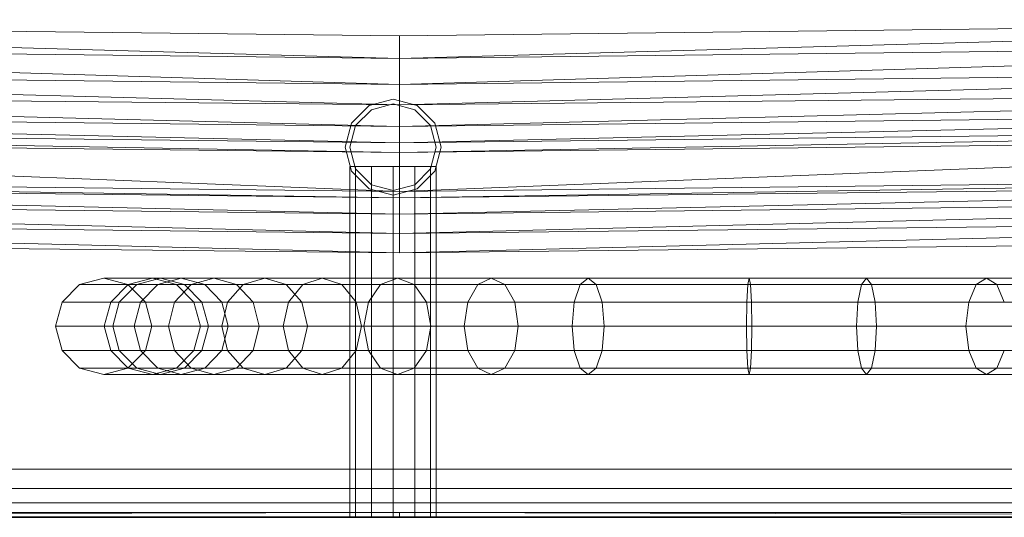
# Model space of a CAD drawing. Header units: metres. Extents: x 391.1 to 427.5, y 12.7 to 28.4.
# Tile 12 of 247: x 408.634 to 408.839, y 14.181 to 14.284. Entities that reach past the tile are written whole.
import ezdxf

# ---------------------------------------------------------------- set-up
doc = ezdxf.new("R2010")
doc.units = ezdxf.units.M
doc.layers.add('01_SUELOS', color=7, linetype='Continuous', lineweight=25, true_color=0x007f00)
for name, color, linetype, lineweight in [('02_MOBILIARIO', 7, 'Continuous', 18), ('A-DETL-____-MBND', 7, 'Continuous', 18), ('A-WALL-____-MCUT', 7, 'Continuous', 25), ('A-WALL-____-OTLN', 7, 'Continuous', 25), ('Mobiliario', 7, 'Continuous', 18)]:
    doc.layers.add(name, color=color, linetype=linetype, lineweight=lineweight)

# ---------------------------------------------------------------- blocks, each defined once
blk = doc.blocks.new('Family - LONDR55-XX_ZZ-ARQ-CAA-M3D-Londres55-151093-01_PCI_PS1')
at = {"layer": '01_SUELOS', "color": 9, "true_color": 0xaad4aa}
for p, q in [((0, 0), (26.635, 0)), ((26.635, 0), (0, 0))]:
    blk.add_line(p, q, dxfattribs=at)
blk = doc.blocks.new('Family - Mur PS-2-151177-01_PCI_PS1')
at = {"layer": 'A-DETL-____-MBND', "color": 253, "true_color": 0xaaaaaa}
for p, q in [((31.836, 1.34), (0, 1.34)), ((0, 1.34), (31.836, 1.34))]:
    blk.add_line(p, q, dxfattribs=at)
blk = doc.blocks.new('Family - Mur PS-1-153352-01_PCI_PS1')
at = {"layer": 'A-WALL-____-MCUT', "color": 253, "true_color": 0xaaaaaa}
blk.add_line((16.935, 1.34), (0, 1.34), dxfattribs=at)
at = {"layer": 'A-WALL-____-OTLN', "color": 253, "true_color": 0xaaaaaa}
blk.add_line((16.935, 1.34), (0, 1.34), dxfattribs=at)
blk = doc.blocks.new('Family - Plats de dutxa PS-1-153583-01_PCI_PS1')
at = {"layer": '02_MOBILIARIO', "color": 253, "true_color": 0xaaaaaa}
for p, q in [((0.41, 0.10043), (0.12297, 0.1038)), ((0.41, 0.09571), (0.12297, 0.1038)), ((0.12297, 0.1038), (0.41, 0.10043)), ((0.12297, 0.1038), (0.41, 0.09571)), ((0.41, 0.10043), (0.69702, 0.1038)), ((0.69702, 0.1038), (0.41, 0.09571)), ((0.41, 0.09571), (0.69702, 0.1038)), ((0.41, 0.10043), (0.69702, 0.1038)), ((0.41, 0.10043), (0.41, 0.09571)), ((0.41, 0.09571), (0.41, 0.10043)), ((0.41, 0.09571), (0.12297, 0.09908)), ((0.41, 0.09032), (0.12297, 0.09908)), ((0.12297, 0.09908), (0.41, 0.09571)), ((0.12297, 0.09908), (0.41, 0.09032)), ((0.41, 0.09571), (0.69702, 0.09908)), ((0.69702, 0.09908), (0.41, 0.09032)), ((0.41, 0.09032), (0.69702, 0.09908)), ((0.69702, 0.09908), (0.41, 0.09571)), ((0.41, 0.09571), (0.41, 0.09032)), ((0.41, 0.09032), (0.41, 0.09571)), ((0.41, 0.09032), (0.12297, 0.09369)), ((0.41, 0.08608), (0.12297, 0.09369)), ((0.12297, 0.09369), (0.41, 0.09032)), ((0.12297, 0.09369), (0.41, 0.08608)), ((0.41, 0.09032), (0.69702, 0.09369)), ((0.69702, 0.09369), (0.41, 0.08608)), ((0.41, 0.08608), (0.69702, 0.09369)), ((0.69702, 0.09369), (0.41, 0.09032)), ((0.41, 0.09032), (0.41, 0.08608)), ((0.41, 0.08608), (0.41, 0.09032)), ((0.41, 0.08608), (0.12297, 0.08897)), ((0.41, 0.08155), (0.12297, 0.08897)), ((0.12297, 0.08897), (0.41, 0.08608)), ((0.12297, 0.08897), (0.41, 0.08155)), ((0.41, 0.08608), (0.69702, 0.08897)), ((0.69702, 0.08897), (0.41, 0.08155)), ((0.41, 0.08155), (0.69702, 0.08897)), ((0.69702, 0.08897), (0.41, 0.08608)), ((0.40869, 0.08726), (0.40369, 0.08592)), ((0.40869, 0.08726), (0.40369, 0.08592)), ((0.40869, 0.08726), (0.40369, 0.08592)), ((0.40869, 0.08626), (0.40419, 0.08506)), ((0.40869, 0.08626), (0.40419, 0.08506)), ((0.41369, 0.08592), (0.40869, 0.08726)), ((0.41369, 0.08592), (0.40869, 0.08726)), ((0.41369, 0.08592), (0.40869, 0.08726)), ((0.41319, 0.08506), (0.40869, 0.08626)), ((0.41319, 0.08506), (0.40869, 0.08626)), ((0.41, 0.08608), (0.41, 0.08155)), ((0.41, 0.08155), (0.41, 0.08608)), ((0.41, 0.08155), (0.12297, 0.08492)), ((0.12297, 0.08492), (0.41, 0.07818)), ((0.41, 0.07818), (0.12297, 0.08492)), ((0.12297, 0.08492), (0.41, 0.08155)), ((0.40369, 0.08592), (0.40003, 0.08226)), ((0.40369, 0.08592), (0.40003, 0.08226)), ((0.40369, 0.08592), (0.40003, 0.08226)), ((0.40419, 0.08506), (0.40089, 0.08176)), ((0.40419, 0.08506), (0.40089, 0.08176)), ((0.69702, 0.08492), (0.41, 0.07818)), ((0.69702, 0.08492), (0.41, 0.08155)), ((0.41, 0.07818), (0.69702, 0.08492)), ((0.69702, 0.08492), (0.41, 0.08155)), ((0.41648, 0.08176), (0.41319, 0.08506)), ((0.41648, 0.08176), (0.41319, 0.08506)), ((0.41735, 0.08226), (0.41369, 0.08592)), ((0.41735, 0.08226), (0.41369, 0.08592)), ((0.41735, 0.08226), (0.41369, 0.08592)), ((0.40003, 0.08226), (0.39869, 0.07726)), ((0.40003, 0.08226), (0.39869, 0.07726)), ((0.40003, 0.08226), (0.39869, 0.07726)), ((0.41869, 0.07726), (0.41735, 0.08226)), ((0.41869, 0.07726), (0.41735, 0.08226)), ((0.41869, 0.07726), (0.41735, 0.08226)), ((0.41, 0.07818), (0.12297, 0.08155)), ((0.41, 0.07616), (0.12297, 0.08155)), ((0.12297, 0.08155), (0.41, 0.07818)), ((0.12297, 0.08155), (0.41, 0.07616)), ((0.40089, 0.08176), (0.39969, 0.07726)), ((0.40089, 0.08176), (0.39969, 0.07726)), ((0.41, 0.07818), (0.69702, 0.08155)), ((0.69702, 0.08155), (0.41, 0.07616)), ((0.41, 0.07616), (0.69702, 0.08155)), ((0.41, 0.07818), (0.41, 0.08155)), ((0.41, 0.07818), (0.69702, 0.08155)), ((0.41, 0.07818), (0.41, 0.08155)), ((0.41769, 0.07726), (0.41648, 0.08176)), ((0.41769, 0.07726), (0.41648, 0.08176)), ((0.41, 0.07616), (0.12297, 0.07953)), ((0.41, 0.06807), (0.12297, 0.07953)), ((0.12297, 0.07953), (0.41, 0.07616)), ((0.12297, 0.07953), (0.41, 0.06807)), ((0.41, 0.07616), (0.69702, 0.07953)), ((0.69702, 0.07953), (0.41, 0.06807)), ((0.41, 0.06807), (0.69702, 0.07953)), ((0.69702, 0.07953), (0.41, 0.07616)), ((0.41, 0.07818), (0.41, 0.07616)), ((0.41, 0.07616), (0.41, 0.07818)), ((0.39869, 0.07726), (0.40003, 0.07226)), ((0.39869, 0.07726), (0.40003, 0.07226)), ((0.39869, 0.07726), (0.40003, 0.07226)), ((0.39969, 0.07726), (0.40089, 0.07276)), ((0.39969, 0.07726), (0.40089, 0.07276)), ((0.41, 0.07616), (0.41, 0.06807)), ((0.41, 0.06807), (0.41, 0.07616)), ((0.41648, 0.07276), (0.41769, 0.07726)), ((0.41648, 0.07276), (0.41769, 0.07726)), ((0.41735, 0.07226), (0.41869, 0.07726)), ((0.41735, 0.07226), (0.41869, 0.07726)), ((0.41735, 0.07226), (0.41869, 0.07726)), ((0.39969, 0.07326), (0.39969, 0.00026)), ((0.40089, 0.07326), (0.39969, 0.07326)), ((0.39969, 0.07326), (0.40089, 0.07326)), ((0.40003, 0.07226), (0.40369, 0.0686)), ((0.40003, 0.07226), (0.40369, 0.0686)), ((0.40003, 0.07226), (0.40369, 0.0686)), ((0.40089, 0.07326), (0.40089, 0.00026)), ((0.40419, 0.07326), (0.40089, 0.07326)), ((0.40089, 0.07326), (0.40089, 0.00026)), ((0.40089, 0.07326), (0.40419, 0.07326)), ((0.40089, 0.07276), (0.40419, 0.06947)), ((0.40089, 0.07276), (0.40419, 0.06947)), ((0.40419, 0.07326), (0.40419, 0.00026)), ((0.40869, 0.07326), (0.40419, 0.07326)), ((0.40419, 0.07326), (0.40419, 0.00026)), ((0.40419, 0.07326), (0.40869, 0.07326)), ((0.40869, 0.07326), (0.40869, 0.00026)), ((0.41319, 0.07326), (0.40869, 0.07326)), ((0.40869, 0.07326), (0.40869, 0.00026)), ((0.40869, 0.07326), (0.41319, 0.07326)), ((0.41319, 0.00026), (0.41319, 0.07326)), ((0.41319, 0.07326), (0.41648, 0.07326)), ((0.41319, 0.07326), (0.41319, 0.00026)), ((0.41648, 0.07326), (0.41319, 0.07326)), ((0.41319, 0.06947), (0.41648, 0.07276)), ((0.41319, 0.06947), (0.41648, 0.07276)), ((0.41369, 0.0686), (0.41735, 0.07226)), ((0.41369, 0.0686), (0.41735, 0.07226)), ((0.41369, 0.0686), (0.41735, 0.07226)), ((0.41648, 0.07326), (0.41648, 0.00026)), ((0.41648, 0.07326), (0.41769, 0.07326)), ((0.41648, 0.07326), (0.41648, 0.00026)), ((0.41769, 0.07326), (0.41648, 0.07326)), ((0.41769, 0.07326), (0.41769, 0.00026)), ((0.41, 0.06807), (0.11556, 0.07144)), ((0.11556, 0.07144), (0.41, 0.06672)), ((0.41, 0.06672), (0.11556, 0.07144)), ((0.11556, 0.07144), (0.41, 0.06807)), ((0.41, 0.06672), (0.11556, 0.07009)), ((0.41, 0.06335), (0.11556, 0.07009)), ((0.11556, 0.07009), (0.41, 0.06672)), ((0.11556, 0.07009), (0.41, 0.06335)), ((0.70444, 0.07144), (0.41, 0.06672)), ((0.70444, 0.07144), (0.41, 0.06807)), ((0.41, 0.06672), (0.70444, 0.07144)), ((0.70444, 0.07144), (0.41, 0.06807)), ((0.41, 0.06672), (0.70444, 0.07009)), ((0.70444, 0.07009), (0.41, 0.06335)), ((0.41, 0.06335), (0.70444, 0.07009)), ((0.41, 0.06672), (0.70444, 0.07009)), ((0.40369, 0.0686), (0.40869, 0.06726)), ((0.40369, 0.0686), (0.40869, 0.06726)), ((0.40369, 0.0686), (0.40869, 0.06726)), ((0.40419, 0.06947), (0.40869, 0.06826)), ((0.40419, 0.06947), (0.40869, 0.06826)), ((0.40869, 0.06826), (0.41319, 0.06947)), ((0.40869, 0.06826), (0.41319, 0.06947)), ((0.40869, 0.06726), (0.41369, 0.0686)), ((0.40869, 0.06726), (0.41369, 0.0686)), ((0.40869, 0.06726), (0.41369, 0.0686)), ((0.41, 0.06672), (0.41, 0.06807)), ((0.41, 0.06672), (0.41, 0.06807)), ((0.41, 0.06335), (0.11556, 0.06672)), ((0.11556, 0.06672), (0.41, 0.05931)), ((0.41, 0.05931), (0.11556, 0.06672)), ((0.11556, 0.06672), (0.41, 0.06335)), ((0.70444, 0.06672), (0.41, 0.05931)), ((0.70444, 0.06672), (0.41, 0.06335)), ((0.41, 0.05931), (0.70444, 0.06672)), ((0.41, 0.06672), (0.41, 0.06335)), ((0.70444, 0.06672), (0.41, 0.06335)), ((0.41, 0.06335), (0.41, 0.06672)), ((0.41, 0.05931), (0.11556, 0.06268)), ((0.41, 0.05526), (0.11556, 0.06268)), ((0.11556, 0.06268), (0.41, 0.05931)), ((0.11556, 0.06268), (0.41, 0.05526)), ((0.41, 0.05931), (0.41, 0.06335)), ((0.41, 0.05931), (0.41, 0.06335)), ((0.41, 0.05931), (0.70444, 0.06268)), ((0.70444, 0.06268), (0.41, 0.05526)), ((0.41, 0.05526), (0.70444, 0.06268)), ((0.41, 0.05931), (0.70444, 0.06268)), ((0.41, 0.05526), (0.11556, 0.05863)), ((0.41, 0.05526), (0.11556, 0.05863)), ((0.41, 0.05931), (0.41, 0.05526)), ((0.41, 0.05526), (0.41, 0.05931)), ((0.70444, 0.05863), (0.41, 0.05526)), ((0.70444, 0.05863), (0.41, 0.05526)), ((0.34848, 0.05002), (0.35859, 0.05002)), ((0.35359, 0.04868), (0.35859, 0.05002)), ((0.35534, 0.04868), (0.36031, 0.05002)), ((0.35859, 0.05002), (0.36031, 0.05002)), ((0.35859, 0.05002), (0.36359, 0.04868)), ((0.35973, 0.04868), (0.36461, 0.05002)), ((0.36031, 0.05002), (0.36461, 0.05002)), ((0.36031, 0.05002), (0.36528, 0.04868)), ((0.36461, 0.05002), (0.37137, 0.05002)), ((0.36461, 0.05002), (0.36949, 0.04868)), ((0.36666, 0.04868), (0.37137, 0.05002)), ((0.37137, 0.05002), (0.38197, 0.05002)), ((0.37137, 0.05002), (0.37609, 0.04868)), ((0.3775, 0.04868), (0.38197, 0.05002)), ((0.38197, 0.05002), (0.39396, 0.05002)), ((0.38197, 0.05002), (0.38644, 0.04868)), ((0.3899, 0.04868), (0.39396, 0.05002)), ((0.39396, 0.05002), (0.40959, 0.05002)), ((0.39396, 0.05002), (0.39803, 0.04868)), ((0.4061, 0.04868), (0.40959, 0.05002)), ((0.40959, 0.05002), (0.42912, 0.05002)), ((0.40959, 0.05002), (0.41308, 0.04868)), ((0.4263, 0.04868), (0.42912, 0.05002)), ((0.42912, 0.05002), (0.44929, 0.05002)), ((0.42912, 0.05002), (0.43194, 0.04868)), ((0.44762, 0.04868), (0.44929, 0.05002)), ((0.44929, 0.05002), (0.48281, 0.05002)), ((0.44929, 0.05002), (0.45096, 0.04868)), ((0.48254, 0.04868), (0.48281, 0.05002)), ((0.48281, 0.05002), (0.50721, 0.05002)), ((0.48281, 0.05002), (0.48309, 0.04868)), ((0.50721, 0.05002), (0.50617, 0.04868)), ((0.50825, 0.04868), (0.50721, 0.05002)), ((0.50721, 0.05002), (0.53219, 0.05002)), ((0.53219, 0.05002), (0.53005, 0.04868)), ((0.53433, 0.04868), (0.53219, 0.05002)), ((0.53219, 0.05002), (0.564, 0.05002)), ((0.34346, 0.04868), (0.35359, 0.04868)), ((0.34992, 0.04501), (0.35359, 0.04868)), ((0.3517, 0.04501), (0.35534, 0.04868)), ((0.35349, 0.04868), (0.36359, 0.04868)), ((0.35359, 0.04868), (0.35534, 0.04868)), ((0.35534, 0.04868), (0.35973, 0.04868)), ((0.35615, 0.04501), (0.35973, 0.04868)), ((0.35973, 0.04868), (0.36666, 0.04868)), ((0.3632, 0.04501), (0.36666, 0.04868)), ((0.36359, 0.04868), (0.36528, 0.04868)), ((0.36359, 0.04868), (0.36725, 0.04501)), ((0.36528, 0.04868), (0.36949, 0.04868)), ((0.36528, 0.04868), (0.36892, 0.04501)), ((0.36666, 0.04868), (0.3775, 0.04868)), ((0.36949, 0.04868), (0.37609, 0.04868)), ((0.36949, 0.04868), (0.37307, 0.04501)), ((0.37423, 0.04501), (0.3775, 0.04868)), ((0.37609, 0.04868), (0.38644, 0.04868)), ((0.37609, 0.04868), (0.37954, 0.04501)), ((0.3775, 0.04868), (0.3899, 0.04868)), ((0.38644, 0.04868), (0.39803, 0.04868)), ((0.38644, 0.04868), (0.38972, 0.04501)), ((0.38692, 0.04501), (0.3899, 0.04868)), ((0.3899, 0.04868), (0.4061, 0.04868)), ((0.39803, 0.04868), (0.41308, 0.04868)), ((0.39803, 0.04868), (0.401, 0.04501)), ((0.40355, 0.04501), (0.4061, 0.04868)), ((0.4061, 0.04868), (0.4263, 0.04868)), ((0.41308, 0.04868), (0.43194, 0.04868)), ((0.41308, 0.04868), (0.41563, 0.04501)), ((0.42424, 0.04501), (0.4263, 0.04868)), ((0.4263, 0.04868), (0.44762, 0.04868)), ((0.43194, 0.04868), (0.45096, 0.04868)), ((0.43194, 0.04868), (0.434, 0.04501)), ((0.4464, 0.04501), (0.44762, 0.04868)), ((0.44762, 0.04868), (0.48254, 0.04868)), ((0.45096, 0.04868), (0.48309, 0.04868)), ((0.45096, 0.04868), (0.45218, 0.04501)), ((0.48233, 0.04501), (0.48254, 0.04868)), ((0.48254, 0.04868), (0.50825, 0.04868)), ((0.48309, 0.04868), (0.50617, 0.04868)), ((0.48309, 0.04868), (0.48329, 0.04501)), ((0.50617, 0.04868), (0.50541, 0.04501)), ((0.50617, 0.04868), (0.53005, 0.04868)), ((0.50901, 0.04501), (0.50825, 0.04868)), ((0.50825, 0.04868), (0.53433, 0.04868)), ((0.53005, 0.04868), (0.52848, 0.04501)), ((0.53005, 0.04868), (0.56087, 0.04868)), ((0.53589, 0.04501), (0.53433, 0.04868)), ((0.53433, 0.04868), (0.56714, 0.04868)), ((0.33979, 0.04501), (0.34992, 0.04501)), ((0.34858, 0.04), (0.34992, 0.04501)), ((0.34992, 0.04501), (0.3517, 0.04501)), ((0.35036, 0.04), (0.3517, 0.04501)), ((0.3517, 0.04501), (0.35615, 0.04501)), ((0.35484, 0.04), (0.35615, 0.04501)), ((0.35615, 0.04501), (0.3632, 0.04501)), ((0.35716, 0.04501), (0.36725, 0.04501)), ((0.36194, 0.04), (0.3632, 0.04501)), ((0.3632, 0.04501), (0.37423, 0.04501)), ((0.36725, 0.04501), (0.36892, 0.04501)), ((0.36725, 0.04501), (0.36859, 0.04)), ((0.36892, 0.04501), (0.37307, 0.04501)), ((0.36892, 0.04501), (0.37025, 0.04)), ((0.37303, 0.04), (0.37423, 0.04501)), ((0.37307, 0.04501), (0.37954, 0.04501)), ((0.37307, 0.04501), (0.37438, 0.04)), ((0.37423, 0.04501), (0.38692, 0.04501)), ((0.37954, 0.04501), (0.38972, 0.04501)), ((0.37954, 0.04501), (0.3808, 0.04)), ((0.38583, 0.04), (0.38692, 0.04501)), ((0.38692, 0.04501), (0.40355, 0.04501)), ((0.38972, 0.04501), (0.401, 0.04501)), ((0.38972, 0.04501), (0.39091, 0.04)), ((0.401, 0.04501), (0.41563, 0.04501)), ((0.401, 0.04501), (0.40209, 0.04)), ((0.40261, 0.04), (0.40355, 0.04501)), ((0.40355, 0.04501), (0.42424, 0.04501)), ((0.41563, 0.04501), (0.434, 0.04501)), ((0.41563, 0.04501), (0.41657, 0.04)), ((0.42349, 0.04), (0.42424, 0.04501)), ((0.42424, 0.04501), (0.4464, 0.04501)), ((0.434, 0.04501), (0.45218, 0.04501)), ((0.434, 0.04501), (0.43475, 0.04)), ((0.44596, 0.04), (0.4464, 0.04501)), ((0.4464, 0.04501), (0.48233, 0.04501)), ((0.45218, 0.04501), (0.48329, 0.04501)), ((0.45218, 0.04501), (0.45263, 0.04)), ((0.48226, 0.04), (0.48233, 0.04501)), ((0.48233, 0.04501), (0.50901, 0.04501)), ((0.48329, 0.04501), (0.50541, 0.04501)), ((0.48329, 0.04501), (0.48336, 0.04)), ((0.50541, 0.04501), (0.50513, 0.04)), ((0.50541, 0.04501), (0.52848, 0.04501)), ((0.50928, 0.04), (0.50901, 0.04501)), ((0.50901, 0.04501), (0.53589, 0.04501)), ((0.52848, 0.04501), (0.52791, 0.04)), ((0.52848, 0.04501), (0.55857, 0.04501)), ((0.34858, 0.04), (0.33845, 0.04)), ((0.35036, 0.04), (0.34858, 0.04)), ((0.34992, 0.03499), (0.34858, 0.04)), ((0.35484, 0.04), (0.35036, 0.04)), ((0.3517, 0.03499), (0.35036, 0.04)), ((0.36194, 0.04), (0.35484, 0.04)), ((0.35615, 0.03499), (0.35484, 0.04)), ((0.35851, 0.04), (0.36859, 0.04)), ((0.37303, 0.04), (0.36194, 0.04)), ((0.3632, 0.03499), (0.36194, 0.04)), ((0.36859, 0.04), (0.36725, 0.03499)), ((0.36859, 0.04), (0.37025, 0.04)), ((0.37025, 0.04), (0.36892, 0.03499)), ((0.37025, 0.04), (0.37438, 0.04)), ((0.38583, 0.04), (0.37303, 0.04)), ((0.37423, 0.03499), (0.37303, 0.04)), ((0.37438, 0.04), (0.37307, 0.03499)), ((0.37438, 0.04), (0.3808, 0.04)), ((0.3808, 0.04), (0.37954, 0.03499)), ((0.3808, 0.04), (0.39091, 0.04)), ((0.40261, 0.04), (0.38583, 0.04)), ((0.38692, 0.03499), (0.38583, 0.04)), ((0.39091, 0.04), (0.38972, 0.03499)), ((0.39091, 0.04), (0.40209, 0.04)), ((0.40209, 0.04), (0.401, 0.03499)), ((0.40209, 0.04), (0.41657, 0.04)), ((0.42349, 0.04), (0.40261, 0.04)), ((0.40355, 0.03499), (0.40261, 0.04)), ((0.41657, 0.04), (0.41563, 0.03499)), ((0.41657, 0.04), (0.43475, 0.04)), ((0.44596, 0.04), (0.42349, 0.04)), ((0.42424, 0.03499), (0.42349, 0.04)), ((0.43475, 0.04), (0.434, 0.03499)), ((0.43475, 0.04), (0.45263, 0.04)), ((0.48226, 0.04), (0.44596, 0.04)), ((0.4464, 0.03499), (0.44596, 0.04)), ((0.45263, 0.04), (0.45218, 0.03499)), ((0.45263, 0.04), (0.48336, 0.04)), ((0.50928, 0.04), (0.48226, 0.04)), ((0.48233, 0.03499), (0.48226, 0.04)), ((0.48336, 0.04), (0.48329, 0.03499)), ((0.48336, 0.04), (0.50513, 0.04)), ((0.50513, 0.04), (0.52791, 0.04)), ((0.50513, 0.04), (0.50541, 0.03499)), ((0.50901, 0.03499), (0.50928, 0.04)), ((0.53646, 0.04), (0.50928, 0.04)), ((0.52791, 0.04), (0.55773, 0.04)), ((0.52791, 0.04), (0.52848, 0.03499)), ((0.33979, 0.03499), (0.34992, 0.03499)), ((0.35359, 0.03132), (0.34992, 0.03499)), ((0.34992, 0.03499), (0.3517, 0.03499)), ((0.35534, 0.03132), (0.3517, 0.03499)), ((0.3517, 0.03499), (0.35615, 0.03499)), ((0.35973, 0.03132), (0.35615, 0.03499)), ((0.35615, 0.03499), (0.3632, 0.03499)), ((0.35716, 0.03499), (0.36725, 0.03499)), ((0.36666, 0.03132), (0.3632, 0.03499)), ((0.3632, 0.03499), (0.37423, 0.03499)), ((0.36725, 0.03499), (0.36359, 0.03132)), ((0.36892, 0.03499), (0.36528, 0.03132)), ((0.36725, 0.03499), (0.36892, 0.03499)), ((0.36892, 0.03499), (0.37307, 0.03499)), ((0.37307, 0.03499), (0.36949, 0.03132)), ((0.37307, 0.03499), (0.37954, 0.03499)), ((0.3775, 0.03132), (0.37423, 0.03499)), ((0.37423, 0.03499), (0.38692, 0.03499)), ((0.37954, 0.03499), (0.37609, 0.03132)), ((0.37954, 0.03499), (0.38972, 0.03499)), ((0.38972, 0.03499), (0.38644, 0.03132)), ((0.3899, 0.03132), (0.38692, 0.03499)), ((0.38692, 0.03499), (0.40355, 0.03499)), ((0.38972, 0.03499), (0.401, 0.03499)), ((0.401, 0.03499), (0.39803, 0.03132)), ((0.401, 0.03499), (0.41563, 0.03499)), ((0.4061, 0.03132), (0.40355, 0.03499)), ((0.40355, 0.03499), (0.42424, 0.03499)), ((0.41563, 0.03499), (0.41308, 0.03132)), ((0.41563, 0.03499), (0.434, 0.03499)), ((0.4263, 0.03132), (0.42424, 0.03499)), ((0.42424, 0.03499), (0.4464, 0.03499)), ((0.434, 0.03499), (0.43194, 0.03132)), ((0.434, 0.03499), (0.45218, 0.03499)), ((0.44762, 0.03132), (0.4464, 0.03499)), ((0.4464, 0.03499), (0.48233, 0.03499)), ((0.45218, 0.03499), (0.45096, 0.03132)), ((0.45218, 0.03499), (0.48329, 0.03499)), ((0.48254, 0.03132), (0.48233, 0.03499)), ((0.48233, 0.03499), (0.50901, 0.03499)), ((0.48329, 0.03499), (0.48309, 0.03132)), ((0.48329, 0.03499), (0.50541, 0.03499)), ((0.50541, 0.03499), (0.52848, 0.03499)), ((0.50541, 0.03499), (0.50617, 0.03132)), ((0.50825, 0.03132), (0.50901, 0.03499)), ((0.50901, 0.03499), (0.53589, 0.03499)), ((0.52848, 0.03499), (0.55857, 0.03499)), ((0.52848, 0.03499), (0.53005, 0.03132)), ((0.53433, 0.03132), (0.53589, 0.03499)), ((0.53589, 0.03499), (0.56943, 0.03499)), ((0.34346, 0.03132), (0.35359, 0.03132)), ((0.35349, 0.03132), (0.36359, 0.03132)), ((0.35859, 0.02998), (0.35359, 0.03132)), ((0.35359, 0.03132), (0.35534, 0.03132)), ((0.36031, 0.02998), (0.35534, 0.03132)), ((0.35534, 0.03132), (0.35973, 0.03132)), ((0.36359, 0.03132), (0.35859, 0.02998)), ((0.36461, 0.02998), (0.35973, 0.03132)), ((0.35973, 0.03132), (0.36666, 0.03132)), ((0.36528, 0.03132), (0.36031, 0.02998)), ((0.36359, 0.03132), (0.36528, 0.03132)), ((0.36949, 0.03132), (0.36461, 0.02998)), ((0.36528, 0.03132), (0.36949, 0.03132)), ((0.37137, 0.02998), (0.36666, 0.03132)), ((0.36666, 0.03132), (0.3775, 0.03132)), ((0.36949, 0.03132), (0.37609, 0.03132)), ((0.37609, 0.03132), (0.37137, 0.02998)), ((0.37609, 0.03132), (0.38644, 0.03132)), ((0.38197, 0.02998), (0.3775, 0.03132)), ((0.3775, 0.03132), (0.3899, 0.03132)), ((0.38644, 0.03132), (0.38197, 0.02998)), ((0.38644, 0.03132), (0.39803, 0.03132)), ((0.39396, 0.02998), (0.3899, 0.03132)), ((0.3899, 0.03132), (0.4061, 0.03132)), ((0.39803, 0.03132), (0.39396, 0.02998)), ((0.39803, 0.03132), (0.41308, 0.03132)), ((0.40959, 0.02998), (0.4061, 0.03132)), ((0.4061, 0.03132), (0.4263, 0.03132)), ((0.41308, 0.03132), (0.40959, 0.02998)), ((0.41308, 0.03132), (0.43194, 0.03132)), ((0.42912, 0.02998), (0.4263, 0.03132)), ((0.4263, 0.03132), (0.44762, 0.03132)), ((0.43194, 0.03132), (0.42912, 0.02998)), ((0.43194, 0.03132), (0.45096, 0.03132)), ((0.44929, 0.02998), (0.44762, 0.03132)), ((0.44762, 0.03132), (0.48254, 0.03132)), ((0.45096, 0.03132), (0.44929, 0.02998)), ((0.45096, 0.03132), (0.48309, 0.03132)), ((0.48281, 0.02998), (0.48254, 0.03132)), ((0.48254, 0.03132), (0.50825, 0.03132)), ((0.48309, 0.03132), (0.48281, 0.02998)), ((0.48309, 0.03132), (0.50617, 0.03132)), ((0.50617, 0.03132), (0.53005, 0.03132)), ((0.50617, 0.03132), (0.50721, 0.02998)), ((0.50721, 0.02998), (0.50825, 0.03132)), ((0.50825, 0.03132), (0.53433, 0.03132)), ((0.53005, 0.03132), (0.56087, 0.03132)), ((0.53005, 0.03132), (0.53219, 0.02998)), ((0.53219, 0.02998), (0.53433, 0.03132)), ((0.53433, 0.03132), (0.56714, 0.03132)), ((0.34848, 0.02998), (0.35859, 0.02998)), ((0.35859, 0.02998), (0.36031, 0.02998)), ((0.36031, 0.02998), (0.36461, 0.02998)), ((0.36461, 0.02998), (0.37137, 0.02998)), ((0.37137, 0.02998), (0.38197, 0.02998)), ((0.38197, 0.02998), (0.39396, 0.02998)), ((0.39396, 0.02998), (0.40959, 0.02998)), ((0.40959, 0.02998), (0.42912, 0.02998)), ((0.42912, 0.02998), (0.44929, 0.02998)), ((0.44929, 0.02998), (0.48281, 0.02998)), ((0.48281, 0.02998), (0.50721, 0.02998)), ((0.50721, 0.02998), (0.53219, 0.02998)), ((0.53219, 0.02998), (0.564, 0.02998)), ((0.41, 0.01026), (0.022, 0.01026)), ((0.022, 0.01026), (0.41, 0.01026)), ((0.798, 0.01026), (0.41, 0.01026)), ((0.798, 0.01026), (0.41, 0.01026)), ((0.021, 0.00626), (0.41, 0.00626)), ((0.41, 0.00626), (0.021, 0.00626)), ((0.799, 0.00626), (0.41, 0.00626)), ((0.799, 0.00626), (0.41, 0.00626)), ((0.02, 0.00326), (0.51, 0.00326)), ((0.41, 0.00326), (0.02, 0.00326)), ((0.41, 0.00326), (0.02, 0.00326)), ((0.41, 0.00326), (0.02, 0.00326)), ((0.8, 0.00326), (0.41, 0.00326)), ((0.8, 0.00326), (0.41, 0.00326)), ((0.8, 0.00326), (0.41, 0.00326)), ((0.51, 0.00326), (0.8, 0.00326)), ((0.01, 0.00026), (0.81, 0.00026)), ((0.01, 0.00026), (0.81, 0.00026)), ((0.41, 0.00126), (0.02, 0.00026)), ((0.41, 0.00126), (0.02, 0.00126)), ((0.41, 0.00126), (0.02, 0.00126)), ((0.41, 0.00126), (0.02, 0.00026)), ((0.51, 0.00026), (0.02, 0.00026)), ((0.51, 0.00026), (0.02, 0.00026)), ((0.41, 0.00026), (0.02, 0.00026)), ((0.02, 0.00026), (0.41, 0.00026)), ((0.02, 0.00026), (0.41, 0.00026)), ((0.41, 0.00026), (0.02, 0.00026)), ((0.40089, 0.00026), (0.39969, 0.00026)), ((0.39969, 0.00026), (0.40089, 0.00026)), ((0.40419, 0.00026), (0.40089, 0.00026)), ((0.40089, 0.00026), (0.40419, 0.00026)), ((0.40869, 0.00026), (0.40419, 0.00026)), ((0.40419, 0.00026), (0.40869, 0.00026)), ((0.40869, 0.00026), (0.41319, 0.00026)), ((0.41319, 0.00026), (0.40869, 0.00026)), ((0.8, 0.00026), (0.41, 0.00126)), ((0.8, 0.00026), (0.41, 0.00126)), ((0.41, 0.00126), (0.41, 0.00026)), ((0.41, 0.00126), (0.8, 0.00026)), ((0.8, 0.00126), (0.41, 0.00126)), ((0.41, 0.00126), (0.8, 0.00026)), ((0.8, 0.00126), (0.41, 0.00126)), ((0.41, 0.00126), (0.41, 0.00026)), ((0.8, 0.00026), (0.41, 0.00026)), ((0.41, 0.00026), (0.8, 0.00026)), ((0.41319, 0.00026), (0.41648, 0.00026)), ((0.41648, 0.00026), (0.41319, 0.00026)), ((0.41648, 0.00026), (0.41769, 0.00026)), ((0.41769, 0.00026), (0.41648, 0.00026)), ((0.8, 0.00026), (0.51, 0.00026)), ((0.8, 0.00026), (0.51, 0.00026))]:
    blk.add_line(p, q, dxfattribs=at)
at = {"layer": 'Mobiliario', "color": 253, "true_color": 0xaaaaaa}
for p, q in [((0.40869, 0.08726), (0.40369, 0.08592)), ((0.41369, 0.08592), (0.40869, 0.08726)), ((0.40369, 0.08592), (0.40003, 0.08226)), ((0.41735, 0.08226), (0.41369, 0.08592)), ((0.40003, 0.08226), (0.39869, 0.07726)), ((0.41869, 0.07726), (0.41735, 0.08226)), ((0.39869, 0.07726), (0.40003, 0.07226)), ((0.41735, 0.07226), (0.41869, 0.07726)), ((0.40003, 0.07226), (0.40369, 0.0686)), ((0.41369, 0.0686), (0.41735, 0.07226)), ((0.40369, 0.0686), (0.40869, 0.06726)), ((0.40869, 0.06726), (0.41369, 0.0686)), ((0.34848, 0.05002), (0.34346, 0.04868)), ((0.35349, 0.04868), (0.34848, 0.05002)), ((0.34346, 0.04868), (0.33979, 0.04501)), ((0.35716, 0.04501), (0.35349, 0.04868)), ((0.33979, 0.04501), (0.33845, 0.04)), ((0.35851, 0.04), (0.35716, 0.04501)), ((0.33845, 0.04), (0.33979, 0.03499)), ((0.35716, 0.03499), (0.35851, 0.04)), ((0.33979, 0.03499), (0.34346, 0.03132)), ((0.35349, 0.03132), (0.35716, 0.03499)), ((0.34346, 0.03132), (0.34848, 0.02998)), ((0.34848, 0.02998), (0.35349, 0.03132))]:
    blk.add_line(p, q, dxfattribs=at)
blk = doc.blocks.new('LONDR55-XX_ZZ-ARQ-CAA-M3D-Londres55_ifc-1-01_PCI_PS1')
at = {"layer": '01_SUELOS', "color": 253, "lineweight": 18, "true_color": 0xaaaaaa}
blk.add_blockref('Family - LONDR55-XX_ZZ-ARQ-CAA-M3D-Londres55-151093-01_PCI_PS1', (392.09643, 14.18066), dxfattribs=at)
at = {"layer": '02_MOBILIARIO', "color": 253, "lineweight": 18, "true_color": 0xaaaaaa}
blk.add_blockref('Family - Plats de dutxa PS-1-153583-01_PCI_PS1', (408.30344, 14.18035), dxfattribs=at)
at = {"layer": 'A-WALL-____-OTLN', "color": 253, "lineweight": 18, "true_color": 0xaaaaaa}
for name, p in [('Family - Mur PS-2-151177-01_PCI_PS1', (392.09971, 12.84061)), ('Family - Mur PS-1-153352-01_PCI_PS1', (400.75645, 12.84061))]:
    blk.add_blockref(name, p, dxfattribs=at)

msp = doc.modelspace()

# ---------------------------------------------------------------- block references
at = {"lineweight": 5}
msp.add_blockref('LONDR55-XX_ZZ-ARQ-CAA-M3D-Londres55_ifc-1-01_PCI_PS1', (0, 0), dxfattribs=at)

doc.saveas('drawing.dxf')
